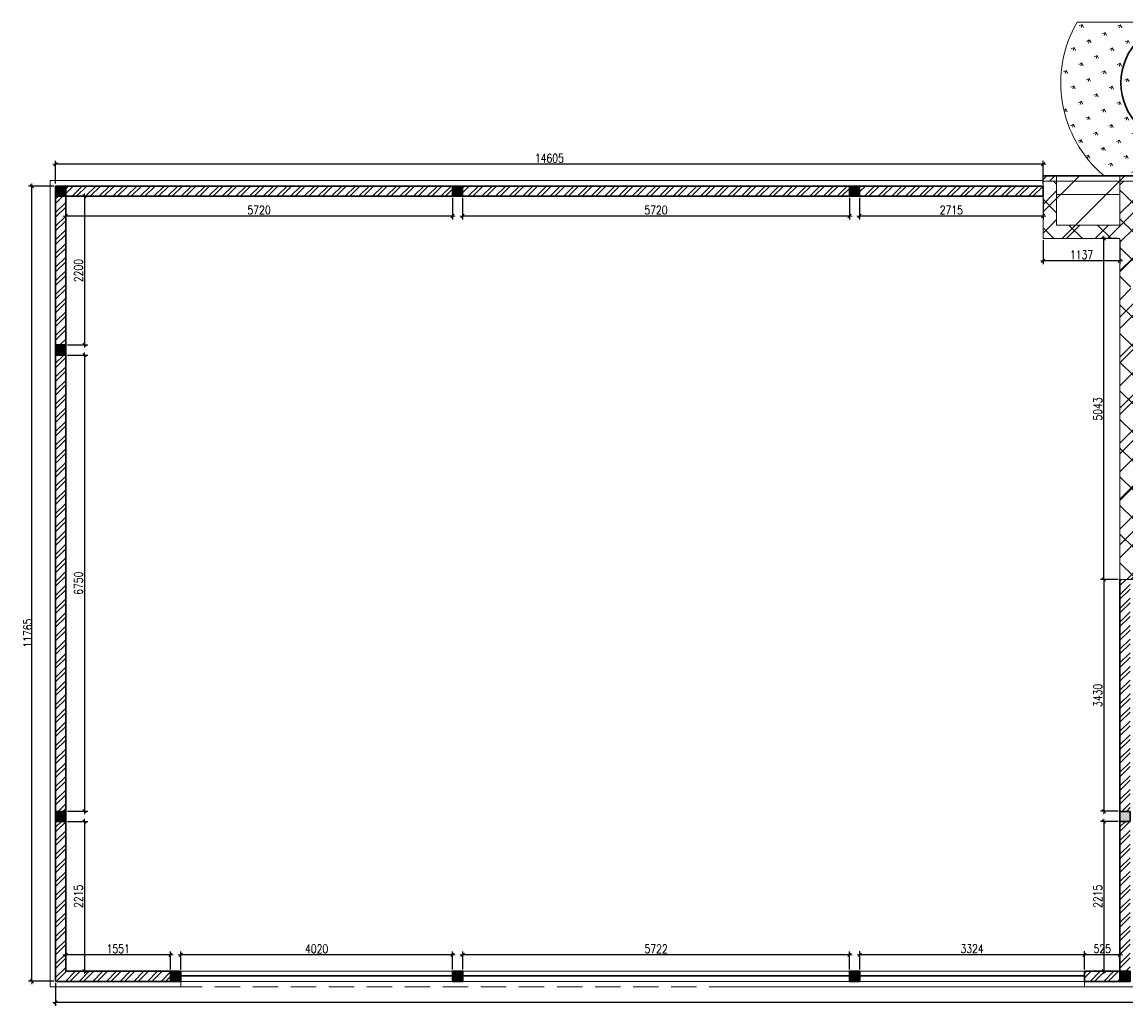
# Model space of a CAD drawing. Header units: millimetres. Extents: x 365044 to 878822, y -384447 to -241456.
# Tile 19 of 65: x 620272 to 636597, y -373476 to -358921. Entities that reach past the tile are written whole.
import ezdxf

# ---------------------------------------------------------------- set-up
doc = ezdxf.new("R2010")
doc.units = ezdxf.units.MM
doc.header["$PDMODE"] = 99
doc.linetypes.add('HIDDEN', pattern=[0.375, 0.25, -0.125])
doc.layers.get('Defpoints').update_dxf_attribs({"color": 250})
for name, color, linetype, lineweight in [('4', 4, 'Continuous', 9), ('A -TEXT', 7, 'Continuous', 13), ('A- COLUMN', 1, 'Continuous', 30), ('A- WALL', 7, 'Continuous', 30), ('A-DIM', 7, 'Continuous', 13), ('A-FUNITURE', 6, 'Continuous', 5), ('A-HINDEN', 63, 'HIDDEN', 13), ('A-WALL-____-MCUT', 95, 'Continuous', 18), ('A-WALL-____-MCUT-1', 113, 'Continuous', 9), ('A-WALL-____-OTLN', 113, 'Continuous', 9), ('A-WALL-____-PATT-1', 111, 'Continuous', 9)]:
    doc.layers.add(name, color=color, linetype=linetype, lineweight=lineweight)
doc.layers.add('A-HATCH', color=9, linetype='Continuous', lineweight=0, true_color=0x808080)
doc.styles.add('L1', font='simplex.shx', dxfattribs={"width": 0.8})
doc.dimstyles.new('copy 1 TO 50', dxfattribs={"dimscale": 50, "dimtxt": 2.5, "dimasz": 0.02, "dimexe": 1, "dimexo": 0.5, "dimgap": 0.5, "dimtad": 1, "dimdec": 0, "dimzin": 0, "dimdsep": 46, "dimtxsty": 'L1', "dimblk": '$0$$0$$1$new block', "dimcen": 0, "dimdle": 1, "dimclrd": 6, "dimclre": 6, "dimclrt": 7, "dimadec": 0, "dimazin": 0, "dimtfac": 2.5, "dimtdec": 0, "dimtix": 1, "dimtmove": 1, "dimatfit": 3, "dimldrblk": 'OPEN30', "dimfxl": 6, "dimtolj": 1, "dimtzin": 0, "dimarcsym": 0})
pattern_1 = [(45, (-162343.04, 373800.68), (-101.027881, 101.027881), []), (45, (-162275.69, 373800.68), (-101.027881, 101.027881), [])]
pattern_2 = [(315, (-36891.26, 85082.3), (212.0907, 212.0907), []), (45, (-36891.26, 85082.3), (-212.0907, 212.0907), [])]

# ---------------------------------------------------------------- blocks, each defined once
blk = doc.blocks.new('COL')
at = {"layer": 'A-HATCH'}
h = blk.add_hatch(color=256, dxfattribs=at)
h.dxf.hatch_style = 1
h.paths.add_polyline_path([(23975, 11615), (23975, 11765), (23825, 11765), (23825, 11615)])
h = blk.add_hatch(color=256, dxfattribs=at)
h.dxf.hatch_style = 1
h.paths.add_polyline_path([(29845, 11615), (29845, 11765), (29695, 11765), (29695, 11615)])
h = blk.add_hatch(color=256, dxfattribs=at)
h.dxf.hatch_style = 1
h.paths.add_polyline_path([(35715, 11765), (35565, 11765), (35565, 11615), (35715, 11615)])
h = blk.add_hatch(color=256, dxfattribs=at)
h.dxf.hatch_style = 1
h.paths.add_polyline_path([(35565, 9265), (35715, 9265), (35715, 9415), (35565, 9415)])
h = blk.add_hatch(color=256, dxfattribs=at)
h.dxf.hatch_style = 1
h.paths.add_polyline_path([(3640, 2515), (3790, 2515), (3790, 2365), (3640, 2365)])
h.paths.add_polyline_path([(19823, 2515), (19973, 2515), (19973, 2365), (19823, 2365)])
h = blk.add_hatch(color=256, dxfattribs=at)
h.dxf.hatch_style = 1
h.paths.add_polyline_path([(35565, 2365), (35715, 2365), (35715, 2515), (35565, 2515)])
h = blk.add_hatch(color=256, dxfattribs=at)
h.dxf.hatch_style = 1
h.paths.add_polyline_path([(19973, 150), (19823, 150), (19823, 0), (19973, 0)])
h = blk.add_hatch(color=256, dxfattribs=at)
h.dxf.hatch_style = 1
h.paths.add_polyline_path([(23822, 0), (23972, 0), (23972, 150), (23822, 150)])
h = blk.add_hatch(color=256, dxfattribs=at)
h.dxf.hatch_style = 1
h.paths.add_polyline_path([(29844, 150), (29694, 150), (29694, 0), (29844, 0)])
h = blk.add_hatch(color=256, dxfattribs=at)
h.dxf.hatch_style = 1
h.paths.add_polyline_path([(34014, 150), (33864, 150), (33864, 0), (34014, 0)])
at = {"layer": 'A- COLUMN'}
for points in [[(23825, 11765), (23975, 11765), (23975, 11615), (23825, 11615)], [(29695, 11765), (29845, 11765), (29845, 11615), (29695, 11615)], [(35565, 11765), (35715, 11765), (35715, 11615), (35565, 11615)], [(35565, 9415), (35715, 9415), (35715, 9265), (35565, 9265)], [(19823, 2515), (19973, 2515), (19973, 2365), (19823, 2365)], [(35565, 2515), (35715, 2515), (35715, 2365), (35565, 2365)], [(19823, 150), (19973, 150), (19973, 0), (19823, 0)], [(23822, 150), (23972, 150), (23972, 0), (23822, 0)], [(29694, 150), (29844, 150), (29844, 0), (29694, 0)], [(33864, 150), (34014, 150), (34014, 0), (33864, 0)]]:
    blk.add_lwpolyline(points, close=True, dxfattribs=at)
blk = doc.blocks.new('4353748')
at = {"layer": 'A-HATCH'}
h = blk.add_hatch(dxfattribs=at)
h.set_pattern_fill('GRASS', color=256, scale=10.001949, angle=199)
h.set_pattern_definition([(289, (-620806.51, 374085.2), (228.338186, -111.367975), [47.63428, -311.64598]), (244, (-620806.5, 374085.2), (228.33819, -111.367975), [47.63428, -206.41523]), (334, (-620806.5, 374085.2), (111.367975, 228.33819), [47.63428, -206.41523])])
edge = h.paths.add_edge_path()
edge.add_line((20692, 15094), (19150, 15094))
edge.add_arc((19144, 14194), 900, 0, 89.6158, ccw=False)
edge.add_arc((19144, 14194), 900, -90, 0, ccw=False)
edge.add_line((19144, 13294), (19618, 12733))
edge.add_line((19618, 12733), (19774, 12733))
edge.add_line((19774, 12733), (19774, 12826))
edge.add_line((19774, 12826), (20300, 12826))
edge.add_arc((19144, 14194), 1791, 310.1871, 390.1623)
edge = h.paths.add_edge_path()
edge.add_arc((19144, 14194), 900, 90.3842, 180, ccw=False)
edge.add_line((19138, 15094), (17595, 15094))
edge.add_arc((19144, 14194), 1791, 149.8377, 233.8689)
edge.add_line((18088, 12748), (19445, 12733))
edge.add_line((19445, 12733), (19543, 12733))
edge.add_line((19543, 12733), (19618, 12733))
edge.add_line((19618, 12733), (19144, 13294))
edge.add_line((19144, 13294), (18789, 13367))
edge.add_line((18789, 13367), (18630, 13456))
edge.add_line((18630, 13456), (18491, 13574))
edge.add_arc((19144, 14194), 900, 180, 223.5417, ccw=False)
at = {"layer": 'A -TEXT', "lineweight": 9}
blk.add_line((20692, 15094), (17595, 15094), dxfattribs=at)
blk.add_arc((19144, 14194), 1791, 310.1871, 30.1623, dxfattribs=at)
at = {"layer": 'A- COLUMN'}
blk.add_circle((19144, 14194), 900, dxfattribs=at)
blk = doc.blocks.new('b1')
at = {"layer": 'A-WALL-____-PATT-1'}
h = blk.add_hatch(dxfattribs=at)
h.set_pattern_fill('FP_101', color=256, scale=0.999805, angle=-90, style=0, pattern_type=2)
h.set_pattern_definition([(270, (1199.77, 5892.95), (499.9, -9e-14), []), (360, (1199.77, 5892.95), (6e-14, 249.95), [])])
h.paths.add_polyline_path([(-285, 5978), (-275, 5968), (1200, 5968), (1200, 5978), (-275, 5978)], flags=0)
h = blk.add_hatch(dxfattribs=at)
h.set_pattern_fill('FP_2', color=256, scale=0.999805, angle=-90, style=0, pattern_type=2)
h.set_pattern_definition([(270, (-36891.26, 85082.3), (101.5802, -406.3208), [33.5215, -271.2191, 33.5215, -271.2191, -1625.2832]), (270, (-36891.26, 85082.3), (101.5802, -406.3208), [-609.4812, 33.5215, -575.9597, 33.5215, -271.2191, -711.0614]), (270, (-36891.26, 85082.3), (101.5802, -406.3208), [-1523.703, 33.5215, -169.6389, 33.5215, -474.3795]), (30, (-36840.47, 84929.93), (301.09404, 291.13143), [33.5215, -271.2191, 33.5215, -271.2191, -1625.2832]), (30, (-36840.47, 84929.93), (301.09404, 291.13143), [-609.4812, 33.5215, -575.9597, 33.5215, -271.2191, -711.0614]), (30, (-36840.47, 84929.93), (301.09404, 291.13143), [-1523.703, 33.5215, -169.6389, 33.5215, -474.3795]), (150, (-36637.31, 84879.14), (-402.67424, 115.18937), [33.5215, -271.2191, 33.5215, -271.2191, -1625.2832]), (150, (-36637.31, 84879.14), (-402.67424, 115.18937), [-609.4812, 33.5215, -575.9597, 33.5215, -271.2191, -711.0614]), (150, (-36637.31, 84879.14), (-402.67424, 115.18937), [-1523.703, 33.5215, -169.6389, 33.5215, -474.3795])])
h.paths.add_polyline_path([(-222, 5968), (1200, 5968), (1200, 5978), (-222, 5978)])
h = blk.add_hatch(dxfattribs=at)
h.set_pattern_fill('FP_4', color=256, scale=0.999805, angle=-90.12, style=0, pattern_type=2)
h.set_pattern_definition([(315, (-36891.26, 85082.3), (251.3982, 251.3982), []), (315, (-36510.33, 85082.3), (251.3982, 251.3982), [])])
h.paths.add_polyline_path([(-212, 5893), (-200, 5893), (0, 5893), (0, 5968), (-212, 5968)])
h.paths.add_polyline_path([(1000, 5957), (1000, 5893), (1200, 5893), (1200, 5968), (1000, 5968), (1000, 5966)])
h = blk.add_hatch(dxfattribs=at)
h.set_pattern_fill('FP_1', color=256, scale=0.999805, angle=-90.12, style=0, pattern_type=2)
h.set_pattern_definition(pattern_2)
h.paths.add_polyline_path([(-200, 5693), (63, 5693), (63, 5893), (-200, 5893)])
h.paths.add_polyline_path([(1000, 5693), (1200, 5693), (1200, 5893), (1000, 5893), (1000, 5815)])
h = blk.add_hatch(dxfattribs=at)
h.set_pattern_fill('FP_1', color=256, scale=0.999805, angle=-90.12, style=0, pattern_type=2)
h.set_pattern_definition(pattern_2)
h.paths.add_polyline_path([(-137, 0), (63, 0), (63, 5693), (-137, 5693), (-137, 4418), (-100, 4418), (-100, 4218), (-137, 4218)])
h = blk.add_hatch(dxfattribs=at)
h.set_pattern_fill('FP_1', color=256, scale=0.999805, angle=-90.12, style=0, pattern_type=2)
h.set_pattern_definition(pattern_2)
h.paths.add_polyline_path([(1000, 5243), (1200, 5243), (1200, 5693), (1000, 5693)], flags=0)
h = blk.add_hatch(dxfattribs=at)
h.set_pattern_fill('FP_1', color=256, scale=0.999805, angle=-90.12, style=0, pattern_type=2)
h.set_pattern_definition(pattern_2)
h.paths.add_polyline_path([(0, 5043), (1200, 5043), (1200, 5243), (0, 5243)], flags=0)
at = {"layer": 'A-WALL-____-MCUT'}
for p, q in [((0, 5968), (-212, 5968)), ((63, 5693), (63, 5968)), ((1000, 5968), (1000, 5693)), ((1200, 5968), (1000, 5968)), ((1200, 5893), (1000, 5893)), ((1200, 5043), (1200, 5968)), ((63, 5243), (63, 5693)), ((1000, 5693), (1000, 5243)), ((1000, 5693), (1000, 5693)), ((1000, 5243), (63, 5243)), ((63, 0), (63, 5043)), ((63, 5043), (1200, 5043)), ((-16380, 0), (63, 0))]:
    blk.add_line(p, q, dxfattribs=at)
at = {"layer": 'A-WALL-____-MCUT-1'}
blk.add_line((0, 5893), (-200, 5893), dxfattribs=at)
at = {"layer": 'A-WALL-____-OTLN'}
for p, q in [((-222, 5978), (1200, 5978)), ((0, 5968), (1000, 5968)), ((0, 5893), (1000, 5893)), ((1200, 5978), (1200, 5968)), ((1000, 5693), (63, 5693))]:
    blk.add_line(p, q, dxfattribs=at)
blk = doc.blocks.new('$0$$0$$1$new block')
at = {"color": 3}
for p, q in [((40, 0), (-40, 0)), ((25, 25), (-25, -25)), ((0, 40), (0, -40))]:
    blk.add_line(p, q, dxfattribs=at)
blk = doc.blocks.new('*D390')
at = {"layer": 'A-DIM', "color": 6, "linetype": 'Continuous', "lineweight": -2, "transparency": 16777216}
for p, q in [((635984, -372937), (635984, -372668)), ((636509, -372937), (636509, -372668))]:
    blk.add_line(p, q, dxfattribs=at)
at = {"layer": 'A-DIM', "color": 6, "lineweight": -2, "transparency": 16777216}
blk.add_line((636508, -372718), (635985, -372718), dxfattribs=at)
at = {"layer": 'Defpoints', "color": 0, "transparency": 16777216}
for p in [(635984, -372718), (635984, -372962), (636509, -372962)]:
    blk.add_point(p, dxfattribs=at)
at = {"layer": 'A-DIM', "color": 6, "lineweight": -2, "transparency": 16777216, "rotation": 180}
blk.add_blockref('$0$$0$$1$new block', (635984, -372718), dxfattribs=at)
at = {"layer": 'A-DIM', "color": 6, "lineweight": -2, "transparency": 16777216}
blk.add_blockref('$0$$0$$1$new block', (636509, -372718), dxfattribs=at)
at = {"layer": 'A-DIM', "color": 7, "lineweight": -3, "transparency": 16777216, "insert": (636247, -372630), "char_height": 125, "attachment_point": 5, "style": 'L1'}
blk.add_mtext('\\A1;525', dxfattribs=at)
blk = doc.blocks.new('_Open30')
at = {"color": 0, "linetype": 'ByBlock', "lineweight": -2}
for p, q in [((-1, 0), (0, 0)), ((0, 0), (-1, 0)), ((0, 0), (-1, 0))]:
    blk.add_line(p, q, dxfattribs=at)
blk = doc.blocks.new('*D391')
at = {"layer": 'A-DIM', "color": 6, "linetype": 'Continuous', "lineweight": -2, "transparency": 16777216}
for p, q in [((636471, -362124), (636219, -362124)), ((636484, -367167), (636219, -367167))]:
    blk.add_line(p, q, dxfattribs=at)
at = {"layer": 'A-DIM', "color": 6, "lineweight": -2, "transparency": 16777216}
blk.add_line((636269, -367166), (636269, -362125), dxfattribs=at)
at = {"layer": 'Defpoints', "color": 0, "transparency": 16777216}
for p in [(636269, -362124), (636496, -362124), (636509, -367167)]:
    blk.add_point(p, dxfattribs=at)
at = {"layer": 'A-DIM', "color": 6, "lineweight": -2, "transparency": 16777216}
for p, rotation in [((636269, -362124), 90), ((636269, -367167), 270)]:
    blk.add_blockref('$0$$0$$1$new block', p, dxfattribs=dict(at, rotation=rotation))
at = {"layer": 'A-DIM', "color": 7, "lineweight": -3, "transparency": 16777216, "insert": (636181, -364645), "char_height": 125, "attachment_point": 5, "rotation": 90, "style": 'L1'}
blk.add_mtext('\\A1;5043', dxfattribs=at)
blk = doc.blocks.new('*D392')
at = {"layer": 'A-DIM', "color": 6, "linetype": 'Continuous', "lineweight": -2, "transparency": 16777216}
for p, q in [((635372, -362149), (635372, -362501)), ((636509, -362149), (636509, -362501))]:
    blk.add_line(p, q, dxfattribs=at)
at = {"layer": 'A-DIM', "color": 6, "lineweight": -2, "transparency": 16777216}
blk.add_line((636508, -362451), (635373, -362451), dxfattribs=at)
at = {"layer": 'Defpoints', "color": 0, "transparency": 16777216}
for p in [(635372, -362124), (636509, -362124), (635372, -362451)]:
    blk.add_point(p, dxfattribs=at)
at = {"layer": 'A-DIM', "color": 6, "lineweight": -2, "transparency": 16777216, "rotation": 180}
blk.add_blockref('$0$$0$$1$new block', (635372, -362451), dxfattribs=at)
at = {"layer": 'A-DIM', "color": 6, "lineweight": -2, "transparency": 16777216}
blk.add_blockref('$0$$0$$1$new block', (636509, -362451), dxfattribs=at)
at = {"layer": 'A-DIM', "color": 7, "lineweight": -3, "transparency": 16777216, "insert": (635941, -362364), "char_height": 125, "attachment_point": 5, "style": 'L1'}
blk.add_mtext('\\A1;1137', dxfattribs=at)
blk = doc.blocks.new('*D393')
at = {"layer": 'A-DIM', "color": 6, "linetype": 'Continuous', "lineweight": -2, "transparency": 16777216}
for p, q in [((632657, -361522), (632657, -361840)), ((635372, -361522), (635372, -361840))]:
    blk.add_line(p, q, dxfattribs=at)
at = {"layer": 'A-DIM', "color": 6, "lineweight": -2, "transparency": 16777216}
blk.add_line((635371, -361790), (632658, -361790), dxfattribs=at)
at = {"layer": 'Defpoints', "color": 0, "transparency": 16777216}
for p in [(632657, -361497), (635372, -361497), (632657, -361790)]:
    blk.add_point(p, dxfattribs=at)
at = {"layer": 'A-DIM', "color": 6, "lineweight": -2, "transparency": 16777216, "rotation": 180}
blk.add_blockref('$0$$0$$1$new block', (632657, -361790), dxfattribs=at)
at = {"layer": 'A-DIM', "color": 6, "lineweight": -2, "transparency": 16777216}
blk.add_blockref('$0$$0$$1$new block', (635372, -361790), dxfattribs=at)
at = {"layer": 'A-DIM', "color": 7, "lineweight": -3, "transparency": 16777216, "insert": (634015, -361702), "char_height": 125, "attachment_point": 5, "style": 'L1'}
blk.add_mtext('\\A1;2715', dxfattribs=at)
blk = doc.blocks.new('*D394')
at = {"layer": 'A-DIM', "color": 6, "linetype": 'Continuous', "lineweight": -2, "transparency": 16777216}
for p, q in [((626787, -361522), (626787, -361840)), ((632507, -361522), (632507, -361840))]:
    blk.add_line(p, q, dxfattribs=at)
at = {"layer": 'A-DIM', "color": 6, "lineweight": -2, "transparency": 16777216}
blk.add_line((632506, -361790), (626788, -361790), dxfattribs=at)
at = {"layer": 'Defpoints', "color": 0, "transparency": 16777216}
for p in [(626787, -361497), (632507, -361497), (626787, -361790)]:
    blk.add_point(p, dxfattribs=at)
at = {"layer": 'A-DIM', "color": 6, "lineweight": -2, "transparency": 16777216, "rotation": 180}
blk.add_blockref('$0$$0$$1$new block', (626787, -361790), dxfattribs=at)
at = {"layer": 'A-DIM', "color": 6, "lineweight": -2, "transparency": 16777216}
blk.add_blockref('$0$$0$$1$new block', (632507, -361790), dxfattribs=at)
at = {"layer": 'A-DIM', "color": 7, "lineweight": -3, "transparency": 16777216, "insert": (629647, -361702), "char_height": 125, "attachment_point": 5, "style": 'L1'}
blk.add_mtext('\\A1;5720', dxfattribs=at)
blk = doc.blocks.new('*D395')
at = {"layer": 'A-DIM', "color": 6, "linetype": 'Continuous', "lineweight": -2, "transparency": 16777216}
for p, q in [((620942, -361497), (621243, -361497)), ((620942, -363697), (621243, -363697))]:
    blk.add_line(p, q, dxfattribs=at)
at = {"layer": 'A-DIM', "color": 6, "lineweight": -2, "transparency": 16777216}
blk.add_line((621193, -361498), (621193, -363696), dxfattribs=at)
at = {"layer": 'Defpoints', "color": 0, "transparency": 16777216}
for p in [(620917, -361497), (620917, -363697), (621193, -363697)]:
    blk.add_point(p, dxfattribs=at)
at = {"layer": 'A-DIM', "color": 6, "lineweight": -2, "transparency": 16777216}
for p, rotation in [((621193, -361497), 90), ((621193, -363697), 270)]:
    blk.add_blockref('$0$$0$$1$new block', p, dxfattribs=dict(at, rotation=rotation))
at = {"layer": 'A-DIM', "color": 7, "lineweight": -3, "transparency": 16777216, "insert": (621106, -362597), "char_height": 125, "attachment_point": 5, "rotation": 90, "style": 'L1'}
blk.add_mtext('\\A1;2200', dxfattribs=at)
blk = doc.blocks.new('*D396')
at = {"layer": 'A-DIM', "color": 6, "linetype": 'Continuous', "lineweight": -2, "transparency": 16777216}
for p, q in [((620942, -363847), (621243, -363847)), ((620942, -370597), (621243, -370597))]:
    blk.add_line(p, q, dxfattribs=at)
at = {"layer": 'A-DIM', "color": 6, "lineweight": -2, "transparency": 16777216}
blk.add_line((621193, -363848), (621193, -370596), dxfattribs=at)
at = {"layer": 'Defpoints', "color": 0, "transparency": 16777216}
for p in [(620917, -363847), (620917, -370597), (621193, -370597)]:
    blk.add_point(p, dxfattribs=at)
at = {"layer": 'A-DIM', "color": 6, "lineweight": -2, "transparency": 16777216}
for p, rotation in [((621193, -363847), 90), ((621193, -370597), 270)]:
    blk.add_blockref('$0$$0$$1$new block', p, dxfattribs=dict(at, rotation=rotation))
at = {"layer": 'A-DIM', "color": 7, "lineweight": -3, "transparency": 16777216, "insert": (621106, -367222), "char_height": 125, "attachment_point": 5, "rotation": 90, "style": 'L1'}
blk.add_mtext('\\A1;6750', dxfattribs=at)
blk = doc.blocks.new('*D397')
at = {"layer": 'A-DIM', "color": 6, "linetype": 'Continuous', "lineweight": -2, "transparency": 16777216}
for p, q in [((620942, -370747), (621243, -370747)), ((620942, -372962), (621243, -372962))]:
    blk.add_line(p, q, dxfattribs=at)
at = {"layer": 'A-DIM', "color": 6, "lineweight": -2, "transparency": 16777216}
blk.add_line((621193, -370748), (621193, -372961), dxfattribs=at)
at = {"layer": 'Defpoints', "color": 0, "transparency": 16777216}
for p in [(620917, -370747), (620917, -372962), (621193, -372962)]:
    blk.add_point(p, dxfattribs=at)
at = {"layer": 'A-DIM', "color": 6, "lineweight": -2, "transparency": 16777216}
for p, rotation in [((621193, -370747), 90), ((621193, -372962), 270)]:
    blk.add_blockref('$0$$0$$1$new block', p, dxfattribs=dict(at, rotation=rotation))
at = {"layer": 'A-DIM', "color": 7, "lineweight": -3, "transparency": 16777216, "insert": (621106, -371855), "char_height": 125, "attachment_point": 5, "rotation": 90, "style": 'L1'}
blk.add_mtext('\\A1;2215', dxfattribs=at)
blk = doc.blocks.new('*D398')
at = {"layer": 'A-DIM', "color": 6, "linetype": 'Continuous', "lineweight": -2, "transparency": 16777216}
for p, q in [((620917, -372937), (620917, -372669)), ((622468, -372937), (622468, -372669))]:
    blk.add_line(p, q, dxfattribs=at)
at = {"layer": 'A-DIM', "color": 6, "lineweight": -2, "transparency": 16777216}
blk.add_line((622467, -372719), (620918, -372719), dxfattribs=at)
at = {"layer": 'Defpoints', "color": 0, "transparency": 16777216}
for p in [(620917, -372719), (620917, -372962), (622468, -372962)]:
    blk.add_point(p, dxfattribs=at)
at = {"layer": 'A-DIM', "color": 6, "lineweight": -2, "transparency": 16777216, "rotation": 180}
blk.add_blockref('$0$$0$$1$new block', (620917, -372719), dxfattribs=at)
at = {"layer": 'A-DIM', "color": 6, "lineweight": -2, "transparency": 16777216}
blk.add_blockref('$0$$0$$1$new block', (622468, -372719), dxfattribs=at)
at = {"layer": 'A-DIM', "color": 7, "lineweight": -3, "transparency": 16777216, "insert": (621693, -372631), "char_height": 125, "attachment_point": 5, "style": 'L1'}
blk.add_mtext('\\A1;1551', dxfattribs=at)
blk = doc.blocks.new('*D399')
at = {"layer": 'A-DIM', "color": 6, "linetype": 'Continuous', "lineweight": -2, "transparency": 16777216}
for p, q in [((626788, -372937), (626788, -372669)), ((632510, -372937), (632510, -372669))]:
    blk.add_line(p, q, dxfattribs=at)
at = {"layer": 'A-DIM', "color": 6, "lineweight": -2, "transparency": 16777216}
blk.add_line((632509, -372719), (626789, -372719), dxfattribs=at)
at = {"layer": 'Defpoints', "color": 0, "transparency": 16777216}
for p in [(626788, -372719), (626788, -372962), (632510, -372962)]:
    blk.add_point(p, dxfattribs=at)
at = {"layer": 'A-DIM', "color": 6, "lineweight": -2, "transparency": 16777216, "rotation": 180}
blk.add_blockref('$0$$0$$1$new block', (626788, -372719), dxfattribs=at)
at = {"layer": 'A-DIM', "color": 6, "lineweight": -2, "transparency": 16777216}
blk.add_blockref('$0$$0$$1$new block', (632510, -372719), dxfattribs=at)
at = {"layer": 'A-DIM', "color": 7, "lineweight": -3, "transparency": 16777216, "insert": (629649, -372631), "char_height": 125, "attachment_point": 5, "style": 'L1'}
blk.add_mtext('\\A1;5722', dxfattribs=at)
blk = doc.blocks.new('*D400')
at = {"layer": 'A-DIM', "color": 6, "linetype": 'Continuous', "lineweight": -2, "transparency": 16777216}
for p, q in [((622618, -372937), (622618, -372669)), ((626638, -372937), (626638, -372669))]:
    blk.add_line(p, q, dxfattribs=at)
at = {"layer": 'A-DIM', "color": 6, "lineweight": -2, "transparency": 16777216}
blk.add_line((626637, -372719), (622619, -372719), dxfattribs=at)
at = {"layer": 'Defpoints', "color": 0, "transparency": 16777216}
for p in [(622618, -372719), (622618, -372962), (626638, -372962)]:
    blk.add_point(p, dxfattribs=at)
at = {"layer": 'A-DIM', "color": 6, "lineweight": -2, "transparency": 16777216, "rotation": 180}
blk.add_blockref('$0$$0$$1$new block', (622618, -372719), dxfattribs=at)
at = {"layer": 'A-DIM', "color": 6, "lineweight": -2, "transparency": 16777216}
blk.add_blockref('$0$$0$$1$new block', (626638, -372719), dxfattribs=at)
at = {"layer": 'A-DIM', "color": 7, "lineweight": -3, "transparency": 16777216, "insert": (624628, -372631), "char_height": 125, "attachment_point": 5, "style": 'L1'}
blk.add_mtext('\\A1;4020', dxfattribs=at)
blk = doc.blocks.new('*D402')
at = {"layer": 'A-DIM', "color": 6, "linetype": 'Continuous', "lineweight": -2, "transparency": 16777216}
for p, q in [((620742, -361347), (620365, -361347)), ((620742, -373112), (620365, -373112))]:
    blk.add_line(p, q, dxfattribs=at)
at = {"layer": 'A-DIM', "color": 6, "lineweight": -2, "transparency": 16777216}
blk.add_line((620415, -373111), (620415, -361348), dxfattribs=at)
at = {"layer": 'Defpoints', "color": 0, "transparency": 16777216}
for p in [(620415, -361347), (620767, -361347), (620767, -373112)]:
    blk.add_point(p, dxfattribs=at)
at = {"layer": 'A-DIM', "color": 6, "lineweight": -2, "transparency": 16777216}
for p, rotation in [((620415, -361347), 90), ((620415, -373112), 270)]:
    blk.add_blockref('$0$$0$$1$new block', p, dxfattribs=dict(at, rotation=rotation))
at = {"layer": 'A-DIM', "color": 7, "lineweight": -3, "transparency": 16777216, "insert": (620354, -367961), "char_height": 125, "attachment_point": 5, "rotation": 90, "style": 'L1'}
blk.add_mtext('\\A1;11765', dxfattribs=at)
blk = doc.blocks.new('*D403')
at = {"layer": 'A-DIM', "color": 6, "linetype": 'Continuous', "lineweight": -2, "transparency": 16777216}
for p, q in [((620767, -361310), (620767, -360973)), ((635372, -361310), (635372, -360973))]:
    blk.add_line(p, q, dxfattribs=at)
at = {"layer": 'A-DIM', "color": 6, "lineweight": -2, "transparency": 16777216}
blk.add_line((635371, -361023), (620768, -361023), dxfattribs=at)
at = {"layer": 'Defpoints', "color": 0, "transparency": 16777216}
for p in [(620767, -361023), (620767, -361335), (635372, -361335)]:
    blk.add_point(p, dxfattribs=at)
at = {"layer": 'A-DIM', "color": 6, "lineweight": -2, "transparency": 16777216, "rotation": 180}
blk.add_blockref('$0$$0$$1$new block', (620767, -361023), dxfattribs=at)
at = {"layer": 'A-DIM', "color": 6, "lineweight": -2, "transparency": 16777216}
blk.add_blockref('$0$$0$$1$new block', (635372, -361023), dxfattribs=at)
at = {"layer": 'A-DIM', "color": 7, "lineweight": -3, "transparency": 16777216, "insert": (628070, -360935), "char_height": 125, "attachment_point": 5, "style": 'L1'}
blk.add_mtext('\\A1;14605', dxfattribs=at)
blk = doc.blocks.new('*D407')
at = {"layer": 'A-DIM', "color": 6, "linetype": 'Continuous', "lineweight": -2, "transparency": 16777216}
for p, q in [((620767, -373137), (620767, -373476)), ((656482, -373137), (656482, -373476))]:
    blk.add_line(p, q, dxfattribs=at)
at = {"layer": 'A-DIM', "color": 6, "lineweight": -2, "transparency": 16777216}
blk.add_line((656481, -373426), (620768, -373426), dxfattribs=at)
at = {"layer": 'Defpoints', "color": 0, "transparency": 16777216}
for p in [(620767, -373112), (656482, -373112), (620767, -373426)]:
    blk.add_point(p, dxfattribs=at)
at = {"layer": 'A-DIM', "color": 6, "lineweight": -2, "transparency": 16777216, "rotation": 180}
blk.add_blockref('$0$$0$$1$new block', (620767, -373426), dxfattribs=at)
at = {"layer": 'A-DIM', "color": 6, "lineweight": -2, "transparency": 16777216}
blk.add_blockref('$0$$0$$1$new block', (656482, -373426), dxfattribs=at)
at = {"layer": 'A-DIM', "color": 7, "lineweight": -3, "transparency": 16777216, "insert": (638625, -373338), "char_height": 125, "attachment_point": 5, "style": 'L1'}
blk.add_mtext('\\A1;35715', dxfattribs=at)
blk = doc.blocks.new('*D411')
at = {"layer": 'A-DIM', "color": 6, "linetype": 'Continuous', "lineweight": -2, "transparency": 16777216}
for p, q in [((636484, -367167), (636219, -367167)), ((636484, -370597), (636219, -370597))]:
    blk.add_line(p, q, dxfattribs=at)
at = {"layer": 'A-DIM', "color": 6, "lineweight": -2, "transparency": 16777216}
blk.add_line((636269, -367168), (636269, -370596), dxfattribs=at)
at = {"layer": 'Defpoints', "color": 0, "transparency": 16777216}
for p in [(636509, -367167), (636269, -370597), (636509, -370597)]:
    blk.add_point(p, dxfattribs=at)
at = {"layer": 'A-DIM', "color": 6, "lineweight": -2, "transparency": 16777216}
for p, rotation in [((636269, -367167), 90), ((636269, -370597), 270)]:
    blk.add_blockref('$0$$0$$1$new block', p, dxfattribs=dict(at, rotation=rotation))
at = {"layer": 'A-DIM', "color": 7, "lineweight": -3, "transparency": 16777216, "insert": (636181, -368882), "char_height": 125, "attachment_point": 5, "rotation": 90, "style": 'L1'}
blk.add_mtext('\\A1;3430', dxfattribs=at)
blk = doc.blocks.new('*D408')
at = {"layer": 'A-DIM', "color": 6, "linetype": 'Continuous', "lineweight": -2, "transparency": 16777216}
for p, q in [((620917, -361522), (620917, -361840)), ((626637, -361522), (626637, -361840))]:
    blk.add_line(p, q, dxfattribs=at)
at = {"layer": 'A-DIM', "color": 6, "lineweight": -2, "transparency": 16777216}
blk.add_line((626636, -361790), (620918, -361790), dxfattribs=at)
at = {"layer": 'Defpoints', "color": 0, "transparency": 16777216}
for p in [(620917, -361497), (626637, -361497), (620917, -361790)]:
    blk.add_point(p, dxfattribs=at)
at = {"layer": 'A-DIM', "color": 6, "lineweight": -2, "transparency": 16777216, "rotation": 180}
blk.add_blockref('$0$$0$$1$new block', (620917, -361790), dxfattribs=at)
at = {"layer": 'A-DIM', "color": 6, "lineweight": -2, "transparency": 16777216}
blk.add_blockref('$0$$0$$1$new block', (626637, -361790), dxfattribs=at)
at = {"layer": 'A-DIM', "color": 7, "lineweight": -3, "transparency": 16777216, "insert": (623777, -361702), "char_height": 125, "attachment_point": 5, "style": 'L1'}
blk.add_mtext('\\A1;5720', dxfattribs=at)
blk = doc.blocks.new('*D414')
at = {"layer": 'A-DIM', "color": 6, "linetype": 'Continuous', "lineweight": -2, "transparency": 16777216}
for p, q in [((632660, -372937), (632660, -372668)), ((635984, -372937), (635984, -372668))]:
    blk.add_line(p, q, dxfattribs=at)
at = {"layer": 'A-DIM', "color": 6, "lineweight": -2, "transparency": 16777216}
blk.add_line((635983, -372718), (632661, -372718), dxfattribs=at)
at = {"layer": 'Defpoints', "color": 0, "transparency": 16777216}
for p in [(632660, -372718), (632660, -372962), (635984, -372962)]:
    blk.add_point(p, dxfattribs=at)
at = {"layer": 'A-DIM', "color": 6, "lineweight": -2, "transparency": 16777216, "rotation": 180}
blk.add_blockref('$0$$0$$1$new block', (632660, -372718), dxfattribs=at)
at = {"layer": 'A-DIM', "color": 6, "lineweight": -2, "transparency": 16777216}
blk.add_blockref('$0$$0$$1$new block', (635984, -372718), dxfattribs=at)
at = {"layer": 'A-DIM', "color": 7, "lineweight": -3, "transparency": 16777216, "insert": (634322, -372630), "char_height": 125, "attachment_point": 5, "style": 'L1'}
blk.add_mtext('\\A1;3324', dxfattribs=at)
blk = doc.blocks.new('*D438')
at = {"layer": 'A-DIM', "color": 6, "linetype": 'Continuous', "lineweight": -2, "transparency": 16777216}
for p, q in [((636484, -370747), (636219, -370747)), ((636484, -372962), (636219, -372962))]:
    blk.add_line(p, q, dxfattribs=at)
at = {"layer": 'A-DIM', "color": 6, "lineweight": -2, "transparency": 16777216}
blk.add_line((636269, -370748), (636269, -372961), dxfattribs=at)
at = {"layer": 'Defpoints', "color": 0, "transparency": 16777216}
for p in [(636509, -370747), (636269, -372962), (636509, -372962)]:
    blk.add_point(p, dxfattribs=at)
at = {"layer": 'A-DIM', "color": 6, "lineweight": -2, "transparency": 16777216}
for p, rotation in [((636269, -370747), 90), ((636269, -372962), 270)]:
    blk.add_blockref('$0$$0$$1$new block', p, dxfattribs=dict(at, rotation=rotation))
at = {"layer": 'A-DIM', "color": 7, "lineweight": -3, "transparency": 16777216, "insert": (636181, -371855), "char_height": 125, "attachment_point": 5, "rotation": 90, "style": 'L1'}
blk.add_mtext('\\A1;2215', dxfattribs=at)

msp = doc.modelspace()

# ---------------------------------------------------------------- hatches: boundary and pattern name
at = {"layer": 'A-HATCH'}
h = msp.add_hatch(dxfattribs=at)
h.set_pattern_fill('ANSI31', color=256, scale=150)
h.set_pattern_definition([(45, (-352374.95, 368670.2), (-336.7596, 336.7596), [])])
h.paths.add_polyline_path([(652952.2, -361282.1), (652667.3, -361282.1), (652667.3, -362663.7), (636794.2, -362663.7), (636794.2, -361188.8), (635372.2, -361188.8), (635372.2, -362123.6), (636509.2, -362123.6), (636509.2, -367166.7), (652952.2, -367166.7)])
h = msp.add_hatch(dxfattribs=at)
h.set_pattern_fill('ANSI32', color=256, scale=15, angle=360, style=0)
h.set_pattern_definition(pattern_1)
h.paths.add_polyline_path([(620917.2, -361347.1), (626637.2, -361347.1), (626637.2, -361497.1), (620917.2, -361497.1)])
h = msp.add_hatch(dxfattribs=at)
h.set_pattern_fill('ANSI32', color=256, scale=15, angle=360, style=0)
h.set_pattern_definition(pattern_1)
h.paths.add_polyline_path([(626787.2, -361347.1), (632507.2, -361347.1), (632507.2, -361497.1), (626787.2, -361497.1)])
h = msp.add_hatch(dxfattribs=at)
h.set_pattern_fill('ANSI32', color=256, scale=15, angle=360, style=0)
h.set_pattern_definition(pattern_1)
h.paths.add_polyline_path([(632657.2, -361347.1), (635372.2, -361347.1), (635372.2, -361497.1), (632657.2, -361497.1)])
h = msp.add_hatch(dxfattribs=at)
h.set_pattern_fill('ANSI32', color=256, scale=15, angle=360, style=0)
h.set_pattern_definition(pattern_1)
h.paths.add_polyline_path([(620767.2, -361497.1), (620917.2, -361497.1), (620917.2, -363697.1), (620767.2, -363697.1)])
h = msp.add_hatch(dxfattribs=at)
h.set_pattern_fill('ANSI32', color=256, scale=15, angle=360, style=0)
h.set_pattern_definition([(45, (-163836.25, 374524.78), (-101.027881, 101.027881), []), (45, (-163768.9, 374524.78), (-101.027881, 101.027881), [])])
h.paths.add_polyline_path([(620767.2, -363847.1), (620917.2, -363847.1), (620917.2, -370597.1), (620767.2, -370597.1)])
h = msp.add_hatch(dxfattribs=at)
h.set_pattern_fill('ANSI32', color=256, scale=15, angle=360, style=0)
h.set_pattern_definition([(45, (-342843, 370325.62), (-101.027881, 101.027881), []), (45, (-342775.65, 370325.62), (-101.027881, 101.027881), [])])
h.paths.add_polyline_path([(636509.2, -370747.1), (636659.2, -370747.1), (636659.2, -372962.1), (636509.2, -372962.1)])
h.paths.add_polyline_path([(636659.2, -370597.1), (636509.2, -370597.1), (636509.2, -367166.7), (636659.2, -367166.7)])
h = msp.add_hatch(dxfattribs=at)
h.set_pattern_fill('ANSI32', color=256, scale=15, angle=360, style=0)
h.set_pattern_definition(pattern_1)
h.paths.add_polyline_path([(620767.2, -370747.1), (620917.2, -370747.1), (620917.2, -372962.1), (622468.2, -372962.1), (622468.2, -373112.1), (620767.2, -373112.1)])
h = msp.add_hatch(dxfattribs=at)
h.set_pattern_fill('ANSI32', color=256, scale=15, angle=360, style=0)
h.set_pattern_definition(pattern_1)
h.paths.add_polyline_path([(635984.2, -373112.1), (635984.2, -372962.1), (636509.2, -372962.1), (636509.2, -373112.1)])

# ---------------------------------------------------------------- linework, layer by layer
at = {"layer": '4', "color": 4}
for points in [[(622618.2, -373025.1), (626638.2, -373025.1), (626638.2, -373037.1), (622618.2, -373037.1)], [(626788.2, -373025.1), (632510.2, -373025.1), (632510.2, -373037.1), (626788.2, -373037.1)]]:
    msp.add_lwpolyline(points, close=True, dxfattribs=at)
msp.add_lwpolyline([(632660.2, -373025.1), (635984.2, -373025.1), (635984.2, -373037.1), (632660.2, -373037.1)], dxfattribs=at)
at = {"layer": 'A- WALL'}
for p, q in [((620917.2, -361347.1), (626637.2, -361347.1)), ((626787.2, -361347.1), (632507.2, -361347.1)), ((632657.2, -361347.1), (635372.2, -361347.1)), ((635372.2, -361497.1), (635372.2, -361347.1)), ((620767.2, -361497.1), (620767.2, -363697.1)), ((620917.2, -361497.1), (626637.2, -361497.1)), ((620917.2, -361497.1), (620917.2, -363697.1)), ((626787.2, -361497.1), (632507.2, -361497.1)), ((632657.2, -361497.1), (635372.2, -361497.1)), ((620767.2, -363847.1), (620767.2, -370597.1)), ((620917.2, -363847.1), (620917.2, -370597.1)), ((636509.2, -367166.7), (636509.2, -370597.1)), ((620767.2, -370747.1), (620767.2, -373112.1)), ((620917.2, -370747.1), (620917.2, -372962.1)), ((636509.2, -370747.1), (636509.2, -372962.1)), ((622468.2, -372962.1), (620917.2, -372962.1)), ((636509.2, -372962.1), (635984.2, -372962.1)), ((635984.2, -372962.1), (635984.2, -373112.1)), ((622468.2, -373112.1), (620767.2, -373112.1)), ((636509.2, -373112.1), (635984.2, -373112.1))]:
    msp.add_line(p, q, dxfattribs=at)
at = {"layer": 'A-FUNITURE', "ltscale": 1500}
for p, q in [((620687.2, -361267.1), (635372.2, -361267.1)), ((620687.2, -361267.1), (620687.2, -373192.1)), ((635372.2, -361347.1), (635372.2, -361267.1)), ((635372.2, -361347.1), (635372.2, -361267.1)), ((622618.2, -373192.1), (620687.2, -373192.1)), ((622618.2, -373192.1), (622618.2, -373112.1)), ((635984.2, -373192.1), (630808.2, -373192.1)), ((635984.2, -373192.1), (635984.2, -373112.1)), ((637184.2, -373192.6), (635984.2, -373192.1))]:
    msp.add_line(p, q, dxfattribs=at)
at = {"layer": 'A-FUNITURE', "linetype": 'HIDDEN', "ltscale": 1500}
msp.add_line((630808.2, -373192.1), (622618.2, -373192.1), dxfattribs=at)
at = {"layer": 'A-HINDEN', "linetype": 'Continuous', "lineweight": 5, "ltscale": 400}
for p, q in [((626638.2, -372962.1), (622618.2, -372962.1)), ((632510.2, -372962.1), (626788.2, -372962.1)), ((635984.2, -372962.1), (632660.2, -372962.1)), ((626638.2, -373112.1), (622618.2, -373112.1)), ((632510.2, -373112.1), (626788.2, -373112.1)), ((635984.2, -373112.1), (632660.2, -373112.1))]:
    msp.add_line(p, q, dxfattribs=at)

# ---------------------------------------------------------------- block references
at = {"xscale": -1}
msp.add_blockref('b1', (636572, -367166.7), dxfattribs=at)
at = {"layer": 'A- COLUMN', "xscale": -0.9998051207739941, "yscale": 0.9998051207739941, "zscale": 0.9998051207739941}
msp.add_blockref('4353748', (656563.9, -374012.3), dxfattribs=at)
at = {"layer": 'A- COLUMN', "color": 240, "true_color": 0xed1f24, "xscale": -1}
msp.add_blockref('COL', (656482.2, -373112.1), dxfattribs=at)

# ---------------------------------------------------------------- dimensions: what is measured, and where the dimension line sits
at = {"layer": 'A-DIM', "lineweight": -3}
for base, p1, p2, angle, picture, middle in [((620767.2, -361022.8), (635372.2, -361334.8), (620767.2, -361334.8), 180, '*D403', (628069.7, -360935.3)), ((620917.2, -361789.5), (626637.2, -361497.1), (620917.2, -361497.1), 180, '*D408', (623777.2, -361702)), ((621193.4, -363697.1), (620917.2, -361497.1), (620917.2, -363697.1), 90, '*D395', (621105.9, -362597.1)), ((626787.2, -361789.5), (632507.2, -361497.1), (626787.2, -361497.1), 180, '*D394', (629647.2, -361702)), ((632657.2, -361789.5), (635372.2, -361497.1), (632657.2, -361497.1), 180, '*D393', (634014.7, -361702)), ((636268.6, -362123.6), (636509.2, -367166.7), (636496.3, -362123.6), 90, '*D391', (636181.1, -364645.2)), ((635372.2, -362451.4), (636509.2, -362123.6), (635372.2, -362123.6), 180, '*D392', (635940.7, -362363.9)), ((621193.4, -370597.1), (620917.2, -363847.1), (620917.2, -370597.1), 90, '*D396', (621105.9, -367222.1)), ((636268.6, -370597.1), (636509.2, -367166.7), (636509.2, -370597.1), 90, '*D411', (636181.1, -368881.9)), ((621193.4, -372962.1), (620917.2, -370747.1), (620917.2, -372962.1), 90, '*D397', (621105.9, -371854.6)), ((636268.6, -372962.1), (636509.2, -370747.1), (636509.2, -372962.1), 90, '*D438', (636181.1, -371854.6)), ((620917.2, -372718.6), (622468.2, -372962.1), (620917.2, -372962.1), 180, '*D398', (621692.7, -372631.1)), ((622618.2, -372718.6), (626638.2, -372962.1), (622618.2, -372962.1), 180, '*D400', (624628.2, -372631.1)), ((626788.2, -372718.6), (632510.2, -372962.1), (626788.2, -372962.1), 180, '*D399', (629649.2, -372631.1)), ((632660.2, -372717.6), (635984.2, -372962.1), (632660.2, -372962.1), 180, '*D414', (634322.2, -372630.1)), ((635984.2, -372717.6), (636509.2, -372962.1), (635984.2, -372962.1), 180, '*D390', (636246.7, -372630.1)), ((620767.2, -373425.9), (656482.2, -373112.1), (620767.2, -373112.1), 180, '*D407', (638624.7, -373338.4))]:
    dim = msp.add_linear_dim(base=base, p1=p1, p2=p2, angle=angle, dimstyle='copy 1 TO 50', dxfattribs=at)
    dim.commit()
    dim.dimension.update_dxf_attribs({"geometry": picture, "text_midpoint": middle})
dim = msp.add_linear_dim(base=(620414.9, -361347.1), p1=(620767.2, -373112.1), p2=(620767.2, -361347.1), angle=90, dimstyle='copy 1 TO 50', dxfattribs=at)
dim.commit()
dim.dimension.update_dxf_attribs({"geometry": '*D402', "text_midpoint": (620441.4, -367960.6), "dimtype": 160})

doc.saveas('drawing.dxf')
